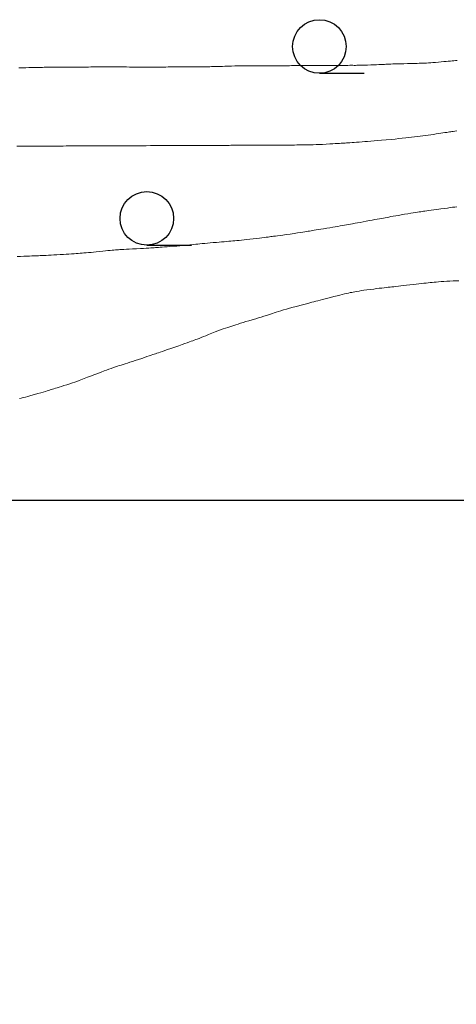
# Model space of a CAD drawing. Extents: x 39508475 to 39522402, y 3783947 to 3795549.
# Tile 31 of 256: x 39510041 to 39510054, y 3794275 to 3794303. Entities that reach past the tile are written whole.
import ezdxf

# ---------------------------------------------------------------- set-up
doc = ezdxf.new("R2010")
doc.units = 0
doc.layers.get('0').update_dxf_attribs({"linetype": 'CONTINUOUS'})
for name, color, linetype in [('JCDL_DGX', 30, 'CONTINUOUS'), ('SXSS', 5, 'CONTINUOUS'), ('ZBTZ', 3, 'CONTINUOUS')]:
    doc.layers.add(name, color=color, linetype=linetype)
doc.linetypes.add('10411', pattern='A,2,[150,AAA.SHX,S=1,R=0,X=0,Y=1],2,[151,AAA.SHX,S=1,R=0,X=0,Y=3],1e-11', length=4)

# ---------------------------------------------------------------- blocks, each defined once
blk = doc.blocks.new('9330003')
at = {"color": 0}
blk.add_line((0, -0.75), (1.25, -0.75), dxfattribs=at)
blk.add_circle((0, 0), 0.75, dxfattribs=at)

msp = doc.modelspace()

# ---------------------------------------------------------------- linework, layer by layer
at = {"layer": 'JCDL_DGX', "color": 42, "linetype": 'Continuous', "lineweight": 15, "true_color": 0xc28700}
for points in [[(39510041.355, 3794301.32), (39510041.41965, 3794301.32183), (39510041.48444, 3794301.32342), (39510041.55542, 3794301.32491), (39510041.63828, 3794301.32643), (39510041.72088, 3794301.32792), (39510041.79095, 3794301.32926), (39510041.854, 3794301.33059), (39510041.916, 3794301.332), (39510041.97435, 3794301.33341), (39510042.02365, 3794301.33474), (39510042.06779, 3794301.33608), (39510042.11096, 3794301.33756), (39510042.15413, 3794301.33899), (39510042.19828, 3794301.34015), (39510042.24761, 3794301.34112), (39510042.306, 3794301.342), (39510042.36824, 3794301.34273), (39510042.43203, 3794301.34316), (39510042.50347, 3794301.34329), (39510042.58815, 3794301.34316), (39510042.67273, 3794301.34298), (39510042.74379, 3794301.34289), (39510042.80686, 3794301.3429), (39510042.868, 3794301.343), (39510042.92501, 3794301.34312), (39510042.97258, 3794301.34322), (39510043.01437, 3794301.3433), (39510043.05444, 3794301.34336), (39510043.09469, 3794301.34343), (39510043.13717, 3794301.34356), (39510043.18603, 3794301.34374), (39510043.245, 3794301.344), (39510043.30937, 3794301.34433), (39510043.37851, 3794301.34477), (39510043.45927, 3794301.34537), (39510043.55775, 3794301.34617), (39510043.6558, 3794301.34696), (39510043.73498, 3794301.34751), (39510043.80115, 3794301.34784), (39510043.861, 3794301.348), (39510043.91484, 3794301.34808), (39510043.95844, 3794301.3481), (39510043.99503, 3794301.34806), (39510044.0283, 3794301.34795), (39510044.06137, 3794301.34781), (39510044.09719, 3794301.34762), (39510044.13935, 3794301.34735), (39510044.191, 3794301.347), (39510044.24722, 3794301.34656), (39510044.30653, 3794301.34596), (39510044.37473, 3794301.34514), (39510044.45704, 3794301.34403), (39510044.53997, 3794301.34293), (39510044.61048, 3794301.34209), (39510044.67415, 3794301.34147), (39510044.737, 3794301.341), (39510044.79656, 3794301.34061), (39510044.84788, 3794301.3403), (39510044.89508, 3794301.34006), (39510044.94256, 3794301.33984), (39510044.9899, 3794301.33969), (39510045.03659, 3794301.33966), (39510045.08693, 3794301.33977), (39510045.145, 3794301.34), (39510045.20544, 3794301.34036), (39510045.26471, 3794301.34092), (39510045.32824, 3794301.34176), (39510045.40119, 3794301.34293), (39510045.47417, 3794301.3441), (39510045.5378, 3794301.34497), (39510045.59726, 3794301.34558), (39510045.658, 3794301.346), (39510045.71635, 3794301.34629), (39510045.76683, 3794301.34639), (39510045.81352, 3794301.3463), (39510045.86073, 3794301.34602), (39510045.90823, 3794301.34574), (39510045.956, 3794301.34565), (39510046.00853, 3794301.34573), (39510046.07, 3794301.346), (39510046.1354, 3794301.34637), (39510046.2027, 3794301.34685), (39510046.27836, 3794301.34748), (39510046.36827, 3794301.34832), (39510046.45763, 3794301.34922), (39510046.5312, 3794301.35008), (39510046.59458, 3794301.35098), (39510046.654, 3794301.352), (39510046.70833, 3794301.35303), (39510046.75256, 3794301.35399), (39510046.79, 3794301.35495), (39510046.8244, 3794301.35601), (39510046.85895, 3794301.35711), (39510046.89692, 3794301.35824), (39510046.94215, 3794301.3595), (39510046.998, 3794301.361), (39510047.06004, 3794301.36269), (39510047.12852, 3794301.36468), (39510047.21037, 3794301.36717), (39510047.31165, 3794301.37035), (39510047.41318, 3794301.37345), (39510047.49597, 3794301.37566), (39510047.56624, 3794301.37712), (39510047.631, 3794301.378), (39510047.68985, 3794301.37852), (39510047.73792, 3794301.37864), (39510047.77882, 3794301.37831), (39510047.81662, 3794301.37756), (39510047.85447, 3794301.37676), (39510047.89549, 3794301.37625), (39510047.9438, 3794301.37601), (39510048.003, 3794301.376), (39510048.06831, 3794301.37616), (39510048.13956, 3794301.37656), (39510048.22388, 3794301.37725), (39510048.32757, 3794301.37827), (39510048.43104, 3794301.37931), (39510048.51451, 3794301.38008), (39510048.58414, 3794301.38062), (39510048.647, 3794301.381), (39510048.70351, 3794301.38129), (39510048.74929, 3794301.38147), (39510048.78774, 3794301.38156), (39510048.82274, 3794301.38158), (39510048.85754, 3794301.38159), (39510048.89525, 3794301.38166), (39510048.93962, 3794301.38179), (39510048.994, 3794301.382), (39510049.05325, 3794301.38225), (39510049.11593, 3794301.38254), (39510049.18817, 3794301.38289), (39510049.2755, 3794301.38334), (39510049.3634, 3794301.38381), (39510049.4378, 3794301.38422), (39510049.50455, 3794301.3846), (39510049.57, 3794301.385), (39510049.63166, 3794301.38539), (39510049.6842, 3794301.38575), (39510049.73178, 3794301.38611), (39510049.77889, 3794301.3865), (39510049.82605, 3794301.38689), (39510049.87383, 3794301.38725), (39510049.92676, 3794301.38761), (39510049.989, 3794301.388), (39510050.05528, 3794301.38839), (39510050.12338, 3794301.38877), (39510050.19981, 3794301.38915), (39510050.29053, 3794301.38958), (39510050.38067, 3794301.39), (39510050.45493, 3794301.39036), (39510050.51894, 3794301.39068), (39510050.579, 3794301.391), (39510050.63402, 3794301.39126), (39510050.6791, 3794301.39138), (39510050.71762, 3794301.39134), (39510050.75342, 3794301.39115), (39510050.78918, 3794301.39105), (39510050.82757, 3794301.39129), (39510050.87238, 3794301.39193), (39510050.927, 3794301.393), (39510050.98679, 3794301.3944), (39510051.051, 3794301.3963), (39510051.12601, 3794301.39892), (39510051.21748, 3794301.40241), (39510051.30881, 3794301.40601), (39510051.38333, 3794301.40898), (39510051.44662, 3794301.41156), (39510051.505, 3794301.414), (39510051.55796, 3794301.41629), (39510051.60092, 3794301.41832), (39510051.63705, 3794301.42026), (39510051.67, 3794301.42227), (39510051.70309, 3794301.42426), (39510051.73972, 3794301.42611), (39510051.78361, 3794301.42797), (39510051.838, 3794301.43), (39510051.89858, 3794301.43203), (39510051.96574, 3794301.43388), (39510052.04627, 3794301.4357), (39510052.14613, 3794301.43766), (39510052.24637, 3794301.4396), (39510052.32835, 3794301.44137), (39510052.39825, 3794301.44312), (39510052.463, 3794301.445), (39510052.52218, 3794301.44679), (39510052.57114, 3794301.44821), (39510052.61363, 3794301.44937), (39510052.6538, 3794301.45038), (39510052.69372, 3794301.45153), (39510052.73527, 3794301.45322), (39510052.78248, 3794301.45566), (39510052.839, 3794301.459), (39510052.89942, 3794301.46291), (39510052.96129, 3794301.46749), (39510053.0305, 3794301.47324), (39510053.11249, 3794301.48055), (39510053.1947, 3794301.48803), (39510053.26475, 3794301.49442), (39510053.32819, 3794301.50023), (39510053.391, 3794301.506), (39510053.4504, 3794301.51151), (39510053.50103, 3794301.51636), (39510053.54692, 3794301.52093), (39510053.59237, 3794301.52565), (39510053.63792, 3794301.5304)], [(39510053.628, 3794299.555), (39510053.5725, 3794299.54647), (39510053.52799, 3794299.53977), (39510053.49122, 3794299.53443), (39510053.45842, 3794299.52988), (39510053.42599, 3794299.52543), (39510053.39057, 3794299.52046), (39510053.34862, 3794299.51447), (39510053.297, 3794299.507), (39510053.2415, 3794299.49891), (39510053.18496, 3794299.49055), (39510053.12201, 3794299.48113), (39510053.0477, 3794299.46991), (39510052.97139, 3794299.45848), (39510052.9009, 3794299.44826), (39510052.83014, 3794299.43839), (39510052.753, 3794299.428), (39510052.67535, 3794299.41772), (39510052.60264, 3794299.40826), (39510052.52848, 3794299.39881), (39510052.44659, 3794299.38855), (39510052.36297, 3794299.37829), (39510052.28231, 3794299.36882), (39510052.19732, 3794299.35933), (39510052.101, 3794299.349), (39510052.00019, 3794299.33853), (39510051.89837, 3794299.32851), (39510051.78594, 3794299.31806), (39510051.65399, 3794299.30629), (39510051.52258, 3794299.29476), (39510051.41214, 3794299.2852), (39510051.31408, 3794299.27689), (39510051.219, 3794299.269), (39510051.12879, 3794299.26167), (39510051.04903, 3794299.25542), (39510050.97313, 3794299.24977), (39510050.89424, 3794299.24417), (39510050.81829, 3794299.23887), (39510050.75343, 3794299.23433), (39510050.69452, 3794299.23016), (39510050.636, 3794299.226), (39510050.58135, 3794299.22209), (39510050.53695, 3794299.21886), (39510050.49948, 3794299.21609), (39510050.4652, 3794299.21349), (39510050.43063, 3794299.21094), (39510050.3921, 3794299.20833), (39510050.3457, 3794299.20543), (39510050.288, 3794299.202), (39510050.22393, 3794299.19831), (39510050.15361, 3794299.19443), (39510050.06994, 3794299.18998), (39510049.96671, 3794299.18462), (39510049.86166, 3794299.17934), (39510049.77111, 3794299.17518), (39510049.68781, 3794299.17185), (39510049.604, 3794299.169), (39510049.52235, 3794299.16656), (39510049.44714, 3794299.16477), (39510049.37188, 3794299.16352), (39510049.29006, 3794299.16266), (39510049.2104, 3794299.16196), (39510049.14325, 3794299.16132), (39510049.08336, 3794299.16068), (39510049.025, 3794299.16), (39510048.97076, 3794299.15935), (39510048.92635, 3794299.15886), (39510048.88842, 3794299.15848), (39510048.85321, 3794299.15817), (39510048.81797, 3794299.1579), (39510048.77997, 3794299.15763), (39510048.73543, 3794299.15734), (39510048.681, 3794299.157), (39510048.62246, 3794299.15667), (39510048.56247, 3794299.1564), (39510048.49533, 3794299.15618), (39510048.41578, 3794299.15598), (39510048.33381, 3794299.15577), (39510048.25762, 3794299.15556), (39510048.18054, 3794299.15531), (39510048.096, 3794299.155), (39510048.00844, 3794299.15467), (39510047.92003, 3794299.15433), (39510047.82243, 3794299.15394), (39510047.70792, 3794299.15349), (39510047.59523, 3794299.15303), (39510047.50447, 3794299.15265), (39510047.42895, 3794299.15232), (39510047.361, 3794299.152), (39510047.30015, 3794299.1517), (39510047.2513, 3794299.15144), (39510047.21087, 3794299.1512), (39510047.17474, 3794299.15096), (39510047.13899, 3794299.15072), (39510047.09998, 3794299.15049), (39510047.0538, 3794299.15026), (39510046.997, 3794299.15), (39510046.93592, 3794299.14974), (39510046.87367, 3794299.14951), (39510046.80432, 3794299.14929), (39510046.72243, 3794299.14906), (39510046.63834, 3794299.14882), (39510046.56071, 3794299.14858), (39510046.48284, 3794299.14831), (39510046.398, 3794299.148), (39510046.31262, 3794299.14767), (39510046.23272, 3794299.14735), (39510046.15127, 3794299.14701), (39510046.06136, 3794299.14662), (39510045.96955, 3794299.14622), (39510045.88101, 3794299.14584), (39510045.78773, 3794299.14544), (39510045.682, 3794299.145), (39510045.57126, 3794299.14454), (39510045.45914, 3794299.14407), (39510045.33507, 3794299.14354), (39510045.18922, 3794299.14292), (39510045.04415, 3794299.14231), (39510044.92298, 3794299.14181), (39510044.81637, 3794299.14139), (39510044.714, 3794299.141), (39510044.61739, 3794299.14065), (39510044.53245, 3794299.14037), (39510044.45217, 3794299.14012), (39510044.36929, 3794299.1399), (39510044.28964, 3794299.13969), (39510044.22156, 3794299.13948), (39510044.15962, 3794299.13926), (39510044.098, 3794299.139), (39510044.04044, 3794299.13874), (39510043.99373, 3794299.13851), (39510043.95439, 3794299.13828), (39510043.91846, 3794299.13804), (39510043.88223, 3794299.1378), (39510043.84174, 3794299.13756), (39510043.79286, 3794299.1373), (39510043.732, 3794299.137), (39510043.66426, 3794299.13668), (39510043.58954, 3794299.13635), (39510043.50029, 3794299.13597), (39510043.38989, 3794299.13552), (39510043.27761, 3794299.13506), (39510043.18125, 3794299.13467), (39510043.09313, 3794299.13433), (39510043.005, 3794299.134), (39510042.91946, 3794299.13368), (39510042.84107, 3794299.13341), (39510042.76308, 3794299.13314), (39510042.67873, 3794299.13287), (39510042.59665, 3794299.1326), (39510042.52722, 3794299.13238), (39510042.46498, 3794299.13219), (39510042.404, 3794299.132), (39510042.34736, 3794299.13183), (39510042.30138, 3794299.1317), (39510042.26265, 3794299.13161), (39510042.22726, 3794299.13154), (39510042.1915, 3794299.13146), (39510042.15136, 3794299.13135), (39510042.10271, 3794299.1312), (39510042.042, 3794299.131), (39510041.97419, 3794299.13078), (39510041.89888, 3794299.13057), (39510041.80841, 3794299.13034), (39510041.69612, 3794299.13008), (39510041.58173, 3794299.12976), (39510041.48342, 3794299.12934), (39510041.39331, 3794299.12877), (39510041.303, 3794299.128)], [(39510053.62585, 3794297.43128), (39510053.57499, 3794297.42441), (39510053.513, 3794297.416), (39510053.4449, 3794297.40681), (39510053.37112, 3794297.39699), (39510053.28429, 3794297.38557), (39510053.1779, 3794297.3717), (39510053.07165, 3794297.35781), (39510052.98536, 3794297.34633), (39510052.91257, 3794297.33638), (39510052.846, 3794297.327), (39510052.78574, 3794297.31837), (39510052.73667, 3794297.31124), (39510052.69512, 3794297.30507), (39510052.65694, 3794297.29927), (39510052.61889, 3794297.29339), (39510052.57786, 3794297.28697), (39510052.52977, 3794297.27936), (39510052.471, 3794297.27), (39510052.40699, 3794297.25972), (39510052.33925, 3794297.24867), (39510052.26112, 3794297.23576), (39510052.16665, 3794297.22), (39510052.07159, 3794297.20407), (39510051.99126, 3794297.19049), (39510051.91934, 3794297.17818), (39510051.849, 3794297.166), (39510051.7828, 3794297.15444), (39510051.72643, 3794297.1445), (39510051.67545, 3794297.13536), (39510051.62502, 3794297.12618), (39510051.5746, 3794297.11694), (39510051.5236, 3794297.10757), (39510051.46723, 3794297.0972), (39510051.401, 3794297.085), (39510051.33103, 3794297.07205), (39510051.26059, 3794297.05886), (39510051.18306, 3794297.04418), (39510051.09229, 3794297.02686), (39510051.00126, 3794297.00951), (39510050.92281, 3794296.99471), (39510050.85062, 3794296.98129), (39510050.778, 3794296.968), (39510050.70858, 3794296.95539), (39510050.64841, 3794296.94454), (39510050.59263, 3794296.93458), (39510050.5361, 3794296.92459), (39510050.47964, 3794296.91468), (39510050.42416, 3794296.90502), (39510050.36456, 3794296.89475), (39510050.296, 3794296.883), (39510050.22432, 3794296.87081), (39510050.15299, 3794296.85885), (39510050.07539, 3794296.84602), (39510049.98529, 3794296.83128), (39510049.89596, 3794296.81669), (39510049.82125, 3794296.80444), (39510049.75538, 3794296.79355), (39510049.692, 3794296.783), (39510049.63333, 3794296.77316), (39510049.58518, 3794296.76493), (39510049.54391, 3794296.7577), (39510049.50542, 3794296.75076), (39510049.46664, 3794296.74383), (39510049.42422, 3794296.73668), (39510049.37393, 3794296.72861), (39510049.312, 3794296.719), (39510049.24304, 3794296.70857), (39510049.16634, 3794296.69745), (39510049.0741, 3794296.68454), (39510048.95953, 3794296.66884), (39510048.845, 3794296.65325), (39510048.75291, 3794296.64072), (39510048.67651, 3794296.63032), (39510048.608, 3794296.621), (39510048.54662, 3794296.61265), (39510048.49698, 3794296.60589), (39510048.45542, 3794296.60022), (39510048.41772, 3794296.59508), (39510048.38022, 3794296.59002), (39510048.33941, 3794296.58466), (39510048.29121, 3794296.57848), (39510048.232, 3794296.571), (39510048.16745, 3794296.56291), (39510048.09918, 3794296.55444), (39510048.02049, 3794296.54476), (39510047.92539, 3794296.53313), (39510047.82942, 3794296.52153), (39510047.74745, 3794296.51197), (39510047.67298, 3794296.50373), (39510047.599, 3794296.496), (39510047.52862, 3794296.48893), (39510047.46767, 3794296.48317), (39510047.41122, 3794296.4783), (39510047.35405, 3794296.47382), (39510047.29697, 3794296.46944), (39510047.24083, 3794296.46496), (39510047.18047, 3794296.45994), (39510047.111, 3794296.454), (39510047.03869, 3794296.44778), (39510046.96767, 3794296.44174), (39510046.89141, 3794296.43531), (39510046.80372, 3794296.42798), (39510046.7161, 3794296.42061), (39510046.6401, 3794296.41403), (39510046.56957, 3794296.40768), (39510046.498, 3794296.401), (39510046.42944, 3794296.39443), (39510046.37023, 3794296.38847), (39510046.31559, 3794296.38263), (39510046.26045, 3794296.37639), (39510046.20519, 3794296.37016), (39510046.15006, 3794296.36435), (39510046.08994, 3794296.35847), (39510046.02, 3794296.352), (39510045.94606, 3794296.3454), (39510045.87091, 3794296.33903), (39510045.78743, 3794296.33231), (39510045.68904, 3794296.32468), (39510045.59144, 3794296.31721), (39510045.51094, 3794296.31109), (39510045.4414, 3794296.30586), (39510045.376, 3794296.301), (39510045.31613, 3794296.29658), (39510045.26738, 3794296.29301), (39510045.22611, 3794296.29001), (39510045.18818, 3794296.28728), (39510045.1501, 3794296.28462), (39510045.10827, 3794296.28186), (39510045.05847, 3794296.27874), (39510044.997, 3794296.275), (39510044.92866, 3794296.27102), (39510044.85307, 3794296.26697), (39510044.76255, 3794296.26247), (39510044.65044, 3794296.25717), (39510044.53824, 3794296.25185), (39510044.44741, 3794296.24729), (39510044.37123, 3794296.24314), (39510044.302, 3794296.239), (39510044.23946, 3794296.2351), (39510044.18839, 3794296.23186), (39510044.14497, 3794296.22901), (39510044.10486, 3794296.2263), (39510044.06503, 3794296.22347), (39510044.02265, 3794296.22019), (39510043.97355, 3794296.21613), (39510043.914, 3794296.211), (39510043.84982, 3794296.20522), (39510043.78334, 3794296.19871), (39510043.70816, 3794296.19083), (39510043.61844, 3794296.18098), (39510043.52807, 3794296.17105), (39510043.45042, 3794296.16284), (39510043.37927, 3794296.15572), (39510043.308, 3794296.149), (39510043.24002, 3794296.14277), (39510043.18126, 3794296.13748), (39510043.12698, 3794296.13271), (39510043.07215, 3794296.12802), (39510043.01718, 3794296.12347), (39510042.96235, 3794296.11919), (39510042.90255, 3794296.11483), (39510042.833, 3794296.11), (39510042.75983, 3794296.10514), (39510042.68643, 3794296.10064), (39510042.60593, 3794296.09613), (39510042.51191, 3794296.0912), (39510042.41794, 3794296.08639), (39510042.33763, 3794296.0823), (39510042.26461, 3794296.07862), (39510042.192, 3794296.075), (39510042.12319, 3794296.0716), (39510042.06443, 3794296.06876), (39510042.01106, 3794296.06626), (39510041.95805, 3794296.06387), (39510041.90503, 3794296.06153), (39510041.85164, 3794296.05924), (39510041.79285, 3794296.0568), (39510041.724, 3794296.054), (39510041.65132, 3794296.05111), (39510041.57818, 3794296.04831), (39510041.49771, 3794296.04536), (39510041.4035, 3794296.042), (39510041.30924, 3794296.03868)], [(39510053.68383, 3794295.36252), (39510053.60971, 3794295.35951), (39510053.52979, 3794295.35564), (39510053.43761, 3794295.35066), (39510053.3456, 3794295.3454), (39510053.26631, 3794295.34049), (39510053.19337, 3794295.3355), (39510053.12, 3794295.33), (39510053.05005, 3794295.32445), (39510052.98998, 3794295.31925), (39510052.93497, 3794295.31394), (39510052.87989, 3794295.30808), (39510052.82477, 3794295.30204), (39510052.76963, 3794295.29604), (39510052.70931, 3794295.28954), (39510052.639, 3794295.282), (39510052.56495, 3794295.27399), (39510052.49058, 3794295.2657), (39510052.40893, 3794295.25635), (39510052.3135, 3794295.24519), (39510052.2182, 3794295.23402), (39510052.13705, 3794295.2246), (39510052.06362, 3794295.21619), (39510051.991, 3794295.208), (39510051.92238, 3794295.20035), (39510051.864, 3794295.19398), (39510051.81123, 3794295.18841), (39510051.75909, 3794295.18309), (39510051.707, 3794295.17771), (39510051.65436, 3794295.17194), (39510051.59623, 3794295.16521), (39510051.528, 3794295.157), (39510051.45564, 3794295.14816), (39510051.38201, 3794295.13905), (39510051.30012, 3794295.12879), (39510051.20353, 3794295.11659), (39510051.10738, 3794295.1042), (39510051.02714, 3794295.09325), (39510050.95663, 3794295.08283), (39510050.889, 3794295.072), (39510050.82626, 3794295.06154), (39510050.77408, 3794295.05248), (39510050.72846, 3794295.04411), (39510050.68496, 3794295.03565), (39510050.64155, 3794295.02686), (39510050.59627, 3794295.01728), (39510050.54475, 3794295.00594), (39510050.483, 3794294.992), (39510050.41687, 3794294.97664), (39510050.34889, 3794294.95994), (39510050.27255, 3794294.94026), (39510050.1819, 3794294.91611), (39510050.09064, 3794294.89164), (39510050.01201, 3794294.87076), (39510049.9397, 3794294.85181), (39510049.867, 3794294.833), (39510049.79758, 3794294.81517), (39510049.73761, 3794294.79987), (39510049.68227, 3794294.78588), (39510049.62642, 3794294.7719), (39510049.57031, 3794294.75779), (39510049.514, 3794294.74334), (39510049.4522, 3794294.72717), (39510049.38, 3794294.708), (39510049.30363, 3794294.6876), (39510049.22617, 3794294.66677), (39510049.14031, 3794294.64355), (39510049.03925, 3794294.61611), (39510048.93826, 3794294.58849), (39510048.85265, 3794294.56456), (39510048.77566, 3794294.54242), (39510048.7, 3794294.52), (39510048.62874, 3794294.49845), (39510048.56828, 3794294.47956), (39510048.51384, 3794294.46179), (39510048.46028, 3794294.44351), (39510048.40682, 3794294.42519), (39510048.3528, 3794294.40725), (39510048.2931, 3794294.38804), (39510048.223, 3794294.366), (39510048.149, 3794294.34305), (39510048.07464, 3794294.32042), (39510047.99295, 3794294.29603), (39510047.89741, 3794294.26789), (39510047.8018, 3794294.23972), (39510047.7198, 3794294.21519), (39510047.64487, 3794294.19232), (39510047.57, 3794294.169), (39510047.49874, 3794294.14664), (39510047.43734, 3794294.12738), (39510047.38089, 3794294.10965), (39510047.32414, 3794294.09183), (39510047.26755, 3794294.0738), (39510047.21172, 3794294.05531), (39510047.15149, 3794294.03458), (39510047.082, 3794294.01), (39510047.00923, 3794293.98369), (39510046.93671, 3794293.95648), (39510046.85767, 3794293.92574), (39510046.76577, 3794293.88908), (39510046.67461, 3794293.85255), (39510046.5983, 3794293.82228), (39510046.53093, 3794293.79596), (39510046.466, 3794293.771), (39510046.40581, 3794293.748), (39510046.35623, 3794293.72903), (39510046.3135, 3794293.71266), (39510046.27341, 3794293.69725), (39510046.23306, 3794293.68187), (39510046.18936, 3794293.66558), (39510046.13796, 3794293.64676), (39510046.075, 3794293.624), (39510046.00535, 3794293.5991), (39510045.9288, 3794293.57224), (39510045.83766, 3794293.54077), (39510045.72513, 3794293.50231), (39510045.61278, 3794293.464), (39510045.52225, 3794293.43309), (39510045.44688, 3794293.40729), (39510045.379, 3794293.384), (39510045.31803, 3794293.36304), (39510045.26858, 3794293.34602), (39510045.22698, 3794293.33165), (39510045.18903, 3794293.3185), (39510045.15136, 3794293.30549), (39510045.11074, 3794293.29162), (39510045.06315, 3794293.27553), (39510045.005, 3794293.256), (39510044.94189, 3794293.23492), (39510044.87568, 3794293.213), (39510044.79992, 3794293.18813), (39510044.7088, 3794293.1584), (39510044.61707, 3794293.12849), (39510044.53906, 3794293.103), (39510044.46858, 3794293.07989), (39510044.399, 3794293.057), (39510044.33303, 3794293.03532), (39510044.27615, 3794293.01679), (39510044.22378, 3794292.99991), (39510044.17106, 3794292.98311), (39510044.11856, 3794292.96626), (39510044.067, 3794292.94918), (39510044.01164, 3794292.93026), (39510043.948, 3794292.908), (39510043.88177, 3794292.88448), (39510043.81673, 3794292.86082), (39510043.74688, 3794292.8348), (39510043.66655, 3794292.80435), (39510043.58653, 3794292.77387), (39510043.51783, 3794292.74773), (39510043.45494, 3794292.72385), (39510043.392, 3794292.7), (39510043.33219, 3794292.67725), (39510043.28108, 3794292.65749), (39510043.23458, 3794292.63913), (39510043.18834, 3794292.62048), (39510043.14212, 3794292.60196), (39510043.09567, 3794292.58411), (39510043.04466, 3794292.56531), (39510042.985, 3794292.544), (39510042.92186, 3794292.52192), (39510042.85776, 3794292.50023), (39510042.78662, 3794292.47694), (39510042.70285, 3794292.45014), (39510042.61966, 3794292.42372), (39510042.55073, 3794292.40187), (39510042.4908, 3794292.38292), (39510042.434, 3794292.365), (39510042.3818, 3794292.34857), (39510042.33916, 3794292.33522), (39510042.30286, 3794292.32394), (39510042.2693, 3794292.31359), (39510042.23554, 3794292.30329), (39510042.19848, 3794292.29214), (39510042.15439, 3794292.27904), (39510042.1, 3794292.263), (39510042.03953, 3794292.24529), (39510041.97259, 3794292.22589), (39510041.8924, 3794292.20286), (39510041.79305, 3794292.17448), (39510041.69351, 3794292.1462), (39510041.61265, 3794292.1235), (39510041.54443, 3794292.10475), (39510041.482, 3794292.088), (39510041.42541, 3794292.07303), (39510041.3791, 3794292.06096)]]:
    msp.add_lwpolyline(points, dxfattribs=at)
at = {"layer": 'SXSS', "linetype": '10411', "flags": 128}
msp.add_lwpolyline([(39510033.17307, 3794240.27529), (39510053.64408, 3794239.55555), (39510085.71194, 3794239.95911), (39510121.91667, 3794239.8126), (39510126.90032, 3794240.54513), (39510127.77978, 3794255.78177), (39510128.50836, 3794288.04335), (39510126.74943, 3794290.97347), (39510122.05894, 3794290.97347), (39510107.54773, 3794290.97347), (39510079.84452, 3794290.38745), (39510059.57835, 3794289.20658), (39510046.53293, 3794289.20658), (39510041.10955, 3794289.20658), (39510036.88942, 3794287.2517), (39510033.33883, 3794276.60517), (39510030.83254, 3794262.40979), (39510029.37053, 3794251.13699), (39510030.20596, 3794242.16051)], close=True, dxfattribs=at)

# ---------------------------------------------------------------- block references
at = {"layer": 'ZBTZ', "color": 114}
for p in [(39510049.779, 3794301.919), (39510044.943, 3794297.106)]:
    msp.add_blockref('9330003', p, dxfattribs=at)

doc.saveas('drawing.dxf')
